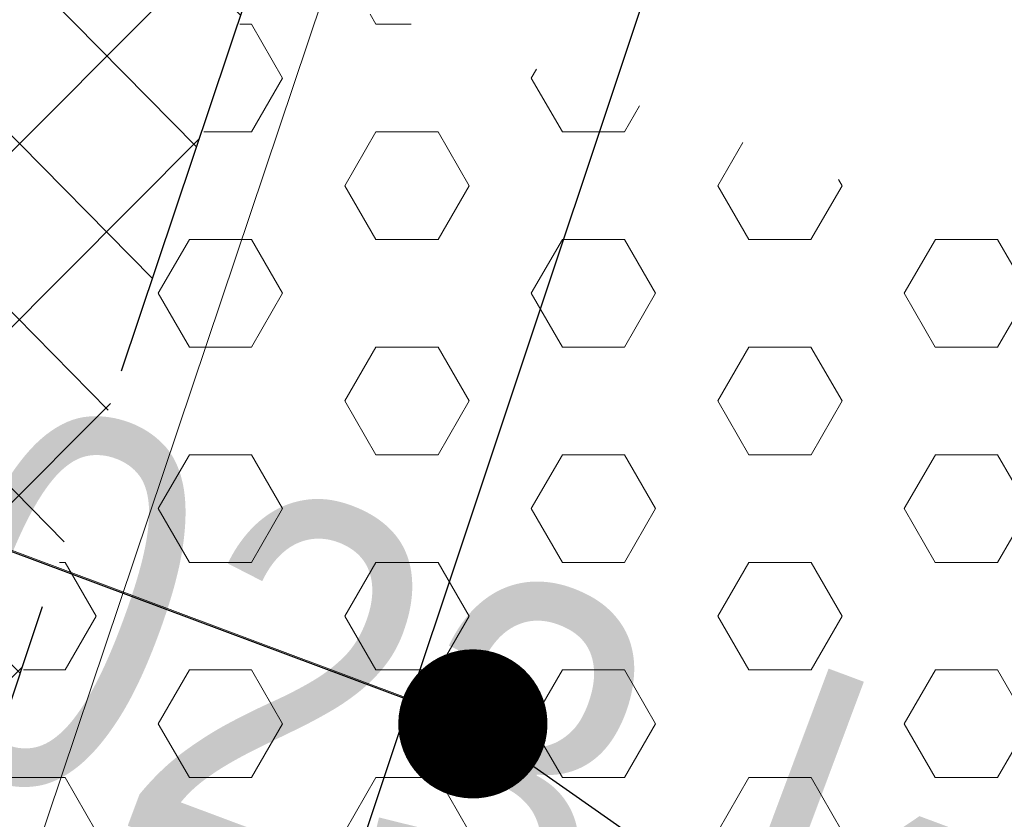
# Model space of a CAD drawing. Header units: metres. Extents: x 6599773 to 13199707, y 5688499 to 11377233.
# Tile 159 of 256: x 6599967.82 to 6599969.8, y 5688898.61 to 5688900.22. Entities that reach past the tile are written whole.
import ezdxf
from ezdxf import colors
from ezdxf.entities.mleader import LeaderData, LeaderLine
from ezdxf.enums import TextEntityAlignment as Align
from ezdxf.math import Vec2, Vec3

# ---------------------------------------------------------------- set-up
doc = ezdxf.new("R2010")
doc.units = ezdxf.units.M
doc.header["$MEASUREMENT"] = 0
for name, pattern in [('1', [0]), ('BUG', [1.5, 1, -0.5]), ('BUW', [1.5, 1, -0.5]), ('GUZ', [1, 0.5, -0.5])]:
    doc.linetypes.add(name, pattern=pattern)
doc.layers.get('0').update_dxf_attribs({"linetype": 'CONTINUOUS', "lineweight": 5})
for name, color, linetype, lineweight in [('_KDPRZYKANALIK', 14, 'BUW', 30), ('_kolor chodnik', 50, '1', 0), ('_kolor umocn', 7, '1', 5), ('_kolor zjazdy kostka', 7, '1', 0), ('_kolor ścieżka', 10, '1', 0), ('_krawedz jezdni i pobocza', 7, 'BUG', 30), ('_opiskd', 14, 'CONTINUOUS', 15), ('AS__Nowe_granice', 140, 'CONTINUOUS', 30), ('OTK_L_5', 7, 'CONTINUOUS', 5), ('P_SUKP_E_T_0', 7, 'CONTINUOUS', 5), ('P_SUKP_L_0', 7, 'CONTINUOUS', 5), ('Uzytki', 90, 'GUZ', 9)]:
    doc.layers.add(name, color=color, linetype=linetype, lineweight=lineweight)
doc.layers.add('_kolor jezdnia', color=7, linetype='1', lineweight=0, true_color=0x00dbdb)
doc.layers.add('_kolor pobocze', color=7, linetype='1', lineweight=0, true_color=0xff66ff)
doc.styles.add('opis', font='ARIALN.TTF', dxfattribs={"width": 0.7, "height": 1.1})
doc.styles.add('opis drzewa', font='ARIALN.TTF', dxfattribs={"width": 0.7, "height": 1.6})
doc.styles.add('STYL_ARIAL', font='ARIALN.TTF', dxfattribs={"width": 0.75, "oblique": 0.1})
pattern_1 = [(45, (0, 0), (-0.1767766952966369, 0.1767766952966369), []), (135, (0, 0), (-0.1767766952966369, -0.1767766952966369), [])]

# ---------------------------------------------------------------- blocks, each defined once
blk = doc.blocks.new('_Dot')
at = {"color": 0, "linetype": 'ByBlock', "lineweight": -2}
blk.add_line((-0.5, 0), (-1, 0), dxfattribs=at)
at = {"color": 0, "linetype": 'ByBlock', "const_width": 0.5}
blk.add_lwpolyline([(-0.25, 0, 1), (0.25, 0, 1)], format="xyb", close=True, dxfattribs=at)

msp = doc.modelspace()

# ---------------------------------------------------------------- hatches: boundary and pattern name
at = {"layer": '_kolor chodnik'}
h = msp.add_hatch(dxfattribs=at)
h.set_pattern_fill('ANSI37', color=256, scale=2)
h.set_pattern_definition(pattern_1)
h.paths.add_polyline_path([(6599849.938171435, 5688542.085872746), (6599852.232147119, 5688548.938742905), (6599853.573135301, 5688548.489851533), (6599853.827082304, 5688549.248475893), (6599851.793849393, 5688549.929093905), (6599849.895278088, 5688548.982823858), (6599847.823506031, 5688542.793750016)])
edge = h.paths.add_edge_path()
edge.add_line((6600018.106075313, 5689087.454911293), (6600022.42781917, 5689091.229234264))
edge.add_line((6600022.42781917, 5689091.229234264), (6600020.233254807, 5689093.742094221))
edge.add_line((6600020.233254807, 5689093.742094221), (6600017.159471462, 5689091.057656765))
edge.add_arc((6600023.275194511, 5689085.3851404), 8.341433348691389, 137.1531559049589, 148.8016577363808)
edge.add_line((6600016.140105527, 5689089.706021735), (6600018.106075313, 5689087.454911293))
h.paths.add_polyline_path([(6600038.501784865, 5689187.592294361), (6600037.906968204, 5689187.700586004), (6600037.63829624, 5689186.224843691), (6600038.240083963, 5689186.115282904)])
h.paths.add_polyline_path([(6600069.098302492, 5689360.276020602), (6600068.321239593, 5689360.413462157), (6600068.064048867, 5689358.936495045), (6600068.836639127, 5689358.799546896)])
h.paths.add_polyline_path([(6600082.393785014, 5689362.950258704), (6600082.941124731, 5689366.103121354), (6600081.481377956, 5689366.361351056), (6600080.923159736, 5689363.210828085)])
h.paths.add_polyline_path([(6600074.022236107, 5689388.065861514), (6600072.983907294, 5689388.249860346), (6600072.723374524, 5689386.77253894), (6600073.760538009, 5689386.588865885)])
h.paths.add_polyline_path([(6600105.613104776, 5689486.405659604), (6600106.749499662, 5689489.711933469), (6600105.298891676, 5689490.233346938), (6600104.143487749, 5689486.917306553)], flags=17)
h.paths.add_polyline_path([(6600132.519778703, 5689678.737346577), (6600131.761827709, 5689678.896110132), (6600131.444670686, 5689677.429261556), (6600132.212256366, 5689677.269208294)])
h.paths.add_polyline_path([(6600156.649397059, 5689798.7449027), (6600156.48800471, 5689797.958860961), (6600157.450195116, 5689797.757316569), (6600157.615023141, 5689798.542205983)])
h.paths.add_polyline_path([(6600189.055358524, 5689948.643107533), (6600187.902868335, 5689948.884512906), (6600187.600024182, 5689947.417400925), (6600188.748131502, 5689947.176379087)])
edge = h.paths.add_edge_path()
edge.add_line((6600204.459383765, 5690032.969035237), (6600204.153258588, 5690031.227801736))
edge.add_arc((6600202.328347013, 5690027.299936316), 4.331100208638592, 41.85300125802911, 65.08011549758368, ccw=False)
edge.add_arc((6600032.90393149, 5690051.979071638), 174.020003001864, 352.8070218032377, 353.495463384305)
edge.add_arc((6600202.372679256, 5690027.343587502), 5.999999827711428, 55.12102442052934, 69.64815978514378)
edge = h.paths.add_edge_path()
edge.add_line((6600205.046027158, 5690040.265402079), (6600204.972740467, 5690038.483452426))
edge.add_arc((6600203.986269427, 5690044.401803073), 5.999999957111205, 279.4630688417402, 294.9140560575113)
edge.add_line((6600206.513819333, 5690038.960158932), (6600206.607027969, 5690041.030672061))
edge.add_arc((6600203.986269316, 5690044.401803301), 4.270000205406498, 284.3702444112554, 307.86193139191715, ccw=False)
edge = h.paths.add_edge_path()
edge.add_arc((6600203.547470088, 5690044.558759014), 6.446878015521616, 324.4350091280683, 356.2013368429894, ccw=False)
edge.add_arc((6600203.986269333, 5690044.401803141), 6.00000007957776, 323.2169970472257, 357.4193489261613)
h.paths.add_polyline_path([(6600208.910055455, 5690121.713696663), (6600208.146285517, 5690121.748120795), (6600207.125602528, 5690121.794124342), (6600209.971605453, 5690121.665851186)])
edge = h.paths.add_edge_path()
edge.add_line((6600238.769818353, 5690481.648294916), (6600240.338176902, 5690490.873746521))
edge.add_line((6600240.338176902, 5690490.873746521), (6600241.251295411, 5690510.829461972))
edge.add_line((6600241.251295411, 5690510.829461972), (6600239.524022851, 5690510.928942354))
edge.add_line((6600239.524022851, 5690510.928942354), (6600238.633343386, 5690491.167757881))
edge.add_line((6600238.633343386, 5690491.167757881), (6600234.579716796, 5690467.661262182))
edge.add_line((6600234.579716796, 5690467.661262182), (6600234.449796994, 5690464.966873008))
edge.add_arc((6600242.443669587, 5690464.607462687), 8.00194818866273, 177.4256738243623, 268.2543056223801)
edge.add_line((6600242.199903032, 5690456.609228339), (6600242.216657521, 5690457.359274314))
edge.add_line((6600242.216657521, 5690457.359274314), (6600242.305257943, 5690458.836738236))
edge.add_arc((6600242.444504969, 5690464.607952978), 5.772894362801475, 177.0298084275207, 268.6178439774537, ccw=False)
edge.add_line((6600236.679365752, 5690464.907083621), (6600236.951876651, 5690470.95443634))
edge.add_line((6600236.951876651, 5690470.95443634), (6600238.150786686, 5690478.210832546))
edge.add_line((6600238.150786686, 5690478.210832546), (6600238.769818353, 5690481.648294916))
h.paths.add_polyline_path([(6600238.769818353, 5690481.648294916), (6600238.150786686, 5690478.210832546), (6600239.670056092, 5690477.930590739), (6600240.266710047, 5690481.376366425)], flags=17)
edge = h.paths.add_edge_path()
edge.add_line((6600223.366500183, 5690460.339976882), (6600223.276803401, 5690457.948865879))
edge.add_arc((6600221.105749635, 5690465.64864014), 7.999999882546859, 285.7465040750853, 299.8464885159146)
edge.add_line((6600225.08717264, 5690458.709744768), (6600225.240084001, 5690461.623695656))
edge.add_arc((6600221.105749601, 5690465.648640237), 5.769999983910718, 293.06724420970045, 315.7681070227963, ccw=False)
edge = h.paths.add_edge_path()
edge.add_arc((6600220.025145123, 5690444.676291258), 5.77000016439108, 37.996647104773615, 59.94382588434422, ccw=False)
edge.add_line((6600224.572175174, 5690448.22839199), (6600224.817793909, 5690451.081798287))
edge.add_arc((6600220.025145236, 5690444.676291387), 7.999999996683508, 53.19588653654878, 68.15166733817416)
edge.add_line((6600223.00235276, 5690452.101669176), (6600222.91504296, 5690449.670427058))
edge = h.paths.add_edge_path()
edge.add_arc((6600221.105749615, 5690465.648640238), 7.999999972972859, 328.0222308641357, 357.0132597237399)
edge.add_line((6600229.094882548, 5690465.23180147), (6600229.218816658, 5690467.593604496))
edge.add_line((6600229.218816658, 5690467.593604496), (6600228.218919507, 5690467.645774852))
edge.add_line((6600228.218919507, 5690467.645774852), (6600227.891778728, 5690461.411918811))
h.paths.add_polyline_path([(6600200.980142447, 5690012.236744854), (6600202.31727834, 5690011.956662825), (6600202.522293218, 5690012.935421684), (6600201.182321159, 5690013.216097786)])
h.paths.add_polyline_path([(6600196.457878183, 5689983.98337835), (6600195.202332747, 5689984.246370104), (6600194.899091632, 5689982.777335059), (6600196.150355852, 5689982.515240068)])
edge = h.paths.add_edge_path()
edge.add_line((6600112.305909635, 5689517.99101877), (6600112.691041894, 5689519.807934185))
edge.add_line((6600112.691041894, 5689519.807934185), (6600113.245521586, 5689522.423769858))
edge.add_line((6600113.245521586, 5689522.423769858), (6600111.553124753, 5689522.782507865))
edge.add_line((6600111.553124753, 5689522.782507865), (6600107.405864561, 5689503.217226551))
edge.add_line((6600107.405864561, 5689503.217226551), (6600099.494506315, 5689480.361667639))
edge.add_line((6600099.494506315, 5689480.361667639), (6600099.182814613, 5689478.891218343))
edge.add_arc((6600107.008997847, 5689477.232359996), 8.000059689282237, 168.0325629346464, 257.7529108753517)
edge.add_line((6600105.311960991, 5689469.414366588), (6600105.784990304, 5689471.593619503))
edge.add_arc((6600107.008927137, 5689477.232314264), 5.769999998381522, 168.0321375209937, 257.7533362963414, ccw=False)
edge.add_line((6600101.364343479, 5689478.42879883), (6600101.647245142, 5689479.76342708))
edge.add_line((6600101.647245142, 5689479.76342708), (6600104.143487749, 5689486.917306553))
edge.add_line((6600104.143487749, 5689486.917306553), (6600105.298891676, 5689490.233346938))
edge.add_line((6600105.298891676, 5689490.233346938), (6600108.240043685, 5689498.809726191))
edge.add_line((6600108.240043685, 5689498.809726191), (6600112.305909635, 5689517.99101877))
h.paths.add_polyline_path([(6600136.009573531, 5689645.499114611), (6600138.333647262, 5689645.012304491), (6600138.661671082, 5689646.578318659), (6600134.869459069, 5689647.372651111)])
at = {"layer": '_kolor jezdnia'}
h = msp.add_hatch(dxfattribs=at)
h.set_pattern_fill('ANSI37', color=256, scale=2.2)
h.set_pattern_definition([(311.9999999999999, (0, 0), (0.2043648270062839, 0.1840109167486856), []), (41.99999999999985, (0, 0), (-0.1840109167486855, 0.2043648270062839), [])])
edge = h.paths.add_edge_path()
edge.add_line((6599833.066047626, 5688539.933393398), (6599850.649511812, 5688527.983462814))
edge.add_arc((6599857.337592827, 5688536.653968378), 10.95025544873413, 169.5012687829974, 232.3548431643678, ccw=False)
edge.add_arc((6599858.085851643, 5688536.618142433), 11.69295282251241, 162.2507788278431, 169.9967502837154, ccw=False)
edge.add_line((6599846.949484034, 5688540.182754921), (6599847.823506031, 5688542.793750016))
edge.add_line((6599847.823506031, 5688542.793750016), (6599849.895278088, 5688548.982823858))
edge.add_line((6599849.895278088, 5688548.982823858), (6599852.434748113, 5688556.56906746))
edge.add_line((6599852.434748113, 5688556.56906746), (6599928.48625871, 5688783.760284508))
edge.add_line((6599928.48625871, 5688783.760284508), (6599931.025728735, 5688791.34652811))
edge.add_line((6599931.025728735, 5688791.34652811), (6599996.657773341, 5688987.411326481))
edge.add_line((6599996.657773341, 5688987.411326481), (6599999.197243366, 5688994.997570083))
edge.add_line((6599999.197243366, 5688994.997570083), (6600021.930100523, 5689062.908193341))
edge.add_line((6600021.930100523, 5689062.908193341), (6600017.620224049, 5689067.371531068))
edge.add_line((6600017.620224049, 5689067.371531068), (6600016.714558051, 5689064.654078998))
edge.add_line((6600016.714558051, 5689064.654078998), (6600012.423620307, 5689051.835617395))
edge.add_line((6600012.423620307, 5689051.835617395), (6600009.884150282, 5689044.249373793))
edge.add_line((6600009.884150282, 5689044.249373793), (6599977.53516164, 5688947.612159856))
edge.add_line((6599977.53516164, 5688947.612159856), (6599974.995691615, 5688940.025916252))
edge.add_line((6599974.995691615, 5688940.025916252), (6599942.096912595, 5688841.746295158))
edge.add_line((6599942.096912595, 5688841.746295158), (6599939.557442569, 5688834.160051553))
edge.add_line((6599939.557442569, 5688834.160051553), (6599882.679288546, 5688664.246042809))
edge.add_line((6599882.679288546, 5688664.246042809), (6599880.139818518, 5688656.659799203))
edge.add_line((6599880.139818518, 5688656.659799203), (6599852.464543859, 5688573.984527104))
edge.add_line((6599852.464543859, 5688573.984527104), (6599842.470137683, 5688544.127903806))
edge.add_arc((6599835.706422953, 5688546.652910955), 7.219660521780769, 248.54809133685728, 339.52856074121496, ccw=False)
h.paths.add_polyline_path([(6600044.653202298, 5689172.271628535), (6600046.276244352, 5689181.431901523), (6600047.759199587, 5689189.801539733), (6600051.0603021, 5689208.432603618), (6600052.368792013, 5689215.817578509), (6600054.808584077, 5689229.587499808), (6600056.11707399, 5689236.972474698), (6600057.346666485, 5689243.912161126), (6600058.655146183, 5689251.297078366), (6600058.831439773, 5689252.292060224), (6600060.098987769, 5689259.445963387), (6600060.139929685, 5689259.677035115), (6600061.407468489, 5689266.830886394), (6600072.329030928, 5689328.470998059), (6600073.637511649, 5689335.855921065), (6600077.337304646, 5689356.73715072), (6600078.820259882, 5689365.106788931), (6600081.142794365, 5689378.214921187), (6600082.53851694, 5689386.092227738), (6600095.187867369, 5689457.483787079), (6600091.082877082, 5689465.8405575), (6600089.043088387, 5689454.328211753), (6600087.870641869, 5689447.711051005), (6600087.560133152, 5689445.958573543), (6600086.562151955, 5689440.326076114), (6600082.433200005, 5689417.022719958), (6600080.95024477, 5689408.65308175), (6600077.202698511, 5689387.502337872), (6600075.719743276, 5689379.132699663), (6600073.469199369, 5689366.430874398), (6600071.986244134, 5689358.061236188), (6600069.986864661, 5689346.776955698), (6600068.591142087, 5689338.899649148), (6600065.559290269, 5689321.78820693), (6600064.163567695, 5689313.91090038), (6600059.719426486, 5689288.828650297), (6600058.323703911, 5689280.951343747), (6600057.563846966, 5689276.662793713), (6600056.168124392, 5689268.785487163), (6600054.804920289, 5689261.091711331), (6600053.409197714, 5689253.214404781), (6600053.264817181, 5689252.399536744), (6600051.869094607, 5689244.522230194), (6600051.183555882, 5689240.653124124), (6600049.787833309, 5689232.775817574), (6600046.593849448, 5689214.749319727), (6600045.198126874, 5689206.872013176), (6600044.41754409, 5689202.466488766), (6600042.934588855, 5689194.096850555), (6600036.429952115, 5689157.38538759), (6600034.94699688, 5689149.01574938), (6600030.579776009, 5689124.367629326), (6600027.529365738, 5689107.151445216), (6600024.895072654, 5689094.014582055), (6600030.583685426, 5689094.264316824), (6600032.945013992, 5689106.191885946), (6600043.170247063, 5689163.901990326)])
edge = h.paths.add_edge_path()
edge.add_line((6600111.106812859, 5689535.144351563), (6600111.256844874, 5689535.85214863))
edge.add_line((6600111.256844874, 5689535.85214863), (6600112.915748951, 5689543.678261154))
edge.add_line((6600112.915748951, 5689543.678261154), (6600117.304772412, 5689564.384094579))
edge.add_line((6600117.304772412, 5689564.384094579), (6600119.067357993, 5689572.699339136))
edge.add_line((6600119.067357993, 5689572.699339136), (6600120.087667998, 5689577.512794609))
edge.add_line((6600120.087667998, 5689577.512794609), (6600121.64289057, 5689584.849775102))
edge.add_line((6600121.64289057, 5689584.849775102), (6600128.436769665, 5689616.900852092))
edge.add_line((6600128.436769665, 5689616.900852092), (6600129.991992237, 5689624.237832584))
edge.add_line((6600129.991992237, 5689624.237832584), (6600132.660554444, 5689636.827148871))
edge.add_line((6600132.660554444, 5689636.827148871), (6600133.208838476, 5689639.444704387))
edge.add_line((6600133.208838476, 5689639.444704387), (6600134.848957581, 5689647.274775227))
edge.add_line((6600134.848957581, 5689647.274775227), (6600138.97649476, 5689666.979995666))
edge.add_line((6600138.97649476, 5689666.979995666), (6600140.51410642, 5689674.320687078))
edge.add_line((6600140.51410642, 5689674.320687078), (6600145.209128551, 5689696.735129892))
edge.add_line((6600145.209128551, 5689696.735129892), (6600146.746740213, 5689704.075821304))
edge.add_line((6600146.746740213, 5689704.075821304), (6600151.462308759, 5689726.588354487))
edge.add_line((6600151.462308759, 5689726.588354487), (6600152.999920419, 5689733.929045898))
edge.add_line((6600152.999920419, 5689733.929045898), (6600155.244070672, 5689744.642813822))
edge.add_line((6600155.244070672, 5689744.642813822), (6600156.781682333, 5689751.983505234))
edge.add_line((6600156.781682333, 5689751.983505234), (6600161.635515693, 5689775.156126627))
edge.add_line((6600161.635515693, 5689775.156126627), (6600163.378142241, 5689783.475576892))
edge.add_line((6600163.378142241, 5689783.475576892), (6600163.850769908, 5689785.731942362))
edge.add_line((6600163.850769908, 5689785.731942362), (6600167.028500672, 5689800.90270461))
edge.add_line((6600167.028500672, 5689800.90270461), (6600179.490888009, 5689860.399222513))
edge.add_line((6600179.490888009, 5689860.399222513), (6600181.233514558, 5689868.718672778))
edge.add_line((6600181.233514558, 5689868.718672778), (6600181.84713393, 5689871.648144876))
edge.add_line((6600181.84713393, 5689871.648144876), (6600183.38474559, 5689878.988836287))
edge.add_line((6600183.38474559, 5689878.988836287), (6600184.935818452, 5689886.393792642))
edge.add_line((6600184.935818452, 5689886.393792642), (6600186.575937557, 5689894.223863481))
edge.add_line((6600186.575937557, 5689894.223863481), (6600194.051338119, 5689929.912074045))
edge.add_line((6600194.051338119, 5689929.912074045), (6600195.691457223, 5689937.742144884))
edge.add_line((6600195.691457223, 5689937.742144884), (6600202.915799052, 5689972.231779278))
edge.add_line((6600202.915799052, 5689972.231779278), (6600204.555918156, 5689980.061850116))
edge.add_line((6600204.555918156, 5689980.061850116), (6600206.062781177, 5689987.255744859))
edge.add_line((6600206.062781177, 5689987.255744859), (6600207.702900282, 5689995.085815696))
edge.add_line((6600207.702900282, 5689995.085815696), (6600210.232559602, 5690007.162628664))
edge.add_line((6600210.232559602, 5690007.162628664), (6600211.694938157, 5690014.144150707))
edge.add_arc((6600028.177652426, 5690052.584442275), 187.5000004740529, 348.1696294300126, 357.4195276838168)
edge.add_line((6600215.487522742, 5690044.142720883), (6600208.310270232, 5690026.480446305))
edge.add_arc((6600032.903933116, 5690051.97907145), 177.2500013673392, 348.1696294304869, 351.7289130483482, ccw=False)
edge.add_line((6600206.38894146, 5690015.640182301), (6600205.966941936, 5690013.625519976))
edge.add_line((6600205.966941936, 5690013.625519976), (6600204.326822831, 5690005.795449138))
edge.add_line((6600204.326822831, 5690005.795449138), (6600197.076961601, 5689971.183982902))
edge.add_line((6600197.076961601, 5689971.183982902), (6600195.334335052, 5689962.864532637))
edge.add_line((6600195.334335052, 5689962.864532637), (6600193.44722506, 5689953.855305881))
edge.add_line((6600193.44722506, 5689953.855305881), (6600191.909227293, 5689946.512771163))
edge.add_line((6600191.909227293, 5689946.512771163), (6600185.49684423, 5689915.899498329))
edge.add_line((6600185.49684423, 5689915.899498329), (6600183.856521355, 5689908.068454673))
edge.add_line((6600183.856521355, 5689908.068454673), (6600182.066605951, 5689899.523243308))
edge.add_line((6600182.066605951, 5689899.523243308), (6600180.32407057, 5689891.204228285))
edge.add_line((6600180.32407057, 5689891.204228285), (6600174.320344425, 5689862.541919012))
edge.add_line((6600174.320344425, 5689862.541919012), (6600172.577809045, 5689854.222903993))
edge.add_line((6600172.577809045, 5689854.222903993), (6600163.663810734, 5689811.666703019))
edge.add_line((6600163.663810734, 5689811.666703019), (6600162.023782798, 5689803.837067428))
edge.add_line((6600162.023782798, 5689803.837067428), (6600160.924220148, 5689798.587659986))
edge.add_line((6600160.924220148, 5689798.587659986), (6600159.279208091, 5689790.734229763))
edge.add_line((6600159.279208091, 5689790.734229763), (6600157.107250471, 5689780.365115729))
edge.add_line((6600157.107250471, 5689780.365115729), (6600155.462238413, 5689772.511685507))
edge.add_line((6600155.462238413, 5689772.511685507), (6600153.380318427, 5689762.572418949))
edge.add_line((6600153.380318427, 5689762.572418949), (6600151.735124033, 5689754.718118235))
edge.add_line((6600151.735124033, 5689754.718118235), (6600148.586504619, 5689739.686336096))
edge.add_line((6600148.586504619, 5689739.686336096), (6600146.885007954, 5689731.563243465))
edge.add_line((6600146.885007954, 5689731.563243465), (6600141.75088822, 5689707.052510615))
edge.add_line((6600141.75088822, 5689707.052510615), (6600140.110896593, 5689699.223048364))
edge.add_line((6600140.110896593, 5689699.223048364), (6600133.483561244, 5689667.583574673))
edge.add_line((6600133.483561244, 5689667.583574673), (6600131.860394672, 5689659.834436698))
edge.add_line((6600131.860394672, 5689659.834436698), (6600131.740984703, 5689659.26436315))
edge.add_line((6600131.740984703, 5689659.26436315), (6600130.117814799, 5689651.515209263))
edge.add_line((6600130.117814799, 5689651.515209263), (6600127.278733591, 5689637.961189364))
edge.add_line((6600127.278733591, 5689637.961189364), (6600126.924568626, 5689636.290366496))
edge.add_line((6600126.924568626, 5689636.290366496), (6600125.166244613, 5689627.995226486))
edge.add_line((6600125.166244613, 5689627.995226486), (6600118.009503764, 5689594.232298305))
edge.add_line((6600118.009503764, 5689594.232298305), (6600116.251179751, 5689585.937158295))
edge.add_line((6600116.251179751, 5689585.937158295), (6600113.665314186, 5689573.737975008))
edge.add_line((6600113.665314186, 5689573.737975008), (6600111.898534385, 5689565.402943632))
edge.add_line((6600111.898534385, 5689565.402943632), (6600104.889982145, 5689532.33911599))
edge.add_line((6600104.889982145, 5689532.33911599), (6600103.226635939, 5689524.492047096))
edge.add_line((6600103.226635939, 5689524.492047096), (6600096.623876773, 5689493.342605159))
edge.add_line((6600096.623876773, 5689493.342605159), (6600094.968986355, 5689485.53542763))
edge.add_line((6600094.968986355, 5689485.53542763), (6600094.300101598, 5689482.379870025))
edge.add_line((6600094.300101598, 5689482.379870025), (6600099.182814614, 5689478.891218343))
edge.add_line((6600099.182814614, 5689478.891218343), (6600099.494506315, 5689480.361667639))
edge.add_line((6600099.494506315, 5689480.361667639), (6600111.106812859, 5689535.144351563))
edge = h.paths.add_edge_path()
edge.add_arc((6600239.213891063, 5690851.4003676), 10.0000000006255, -2.8342403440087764, 76.13703556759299, ccw=False)
edge.add_line((6600249.201658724, 5690850.905901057), (6600249.082723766, 5690848.503524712))
edge.add_line((6600249.082723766, 5690848.503524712), (6600247.016487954, 5690806.767468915))
edge.add_line((6600247.016487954, 5690806.767468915), (6600246.092398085, 5690789.152178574))
edge.add_line((6600246.092398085, 5690789.152178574), (6600233.768116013, 5690572.015170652))
edge.add_line((6600233.768116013, 5690572.015170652), (6600228.959056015, 5690465.29620206))
edge.add_line((6600228.959056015, 5690465.29620206), (6600234.588724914, 5690465.017134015))
edge.add_line((6600234.588724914, 5690465.017134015), (6600239.26254019, 5690571.767576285))
edge.add_line((6600239.26254019, 5690571.767576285), (6600252.505038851, 5690806.400146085))
edge.add_line((6600252.505038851, 5690806.400146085), (6600254.569211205, 5690848.094521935))
edge.add_arc((6600262.559425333, 5690847.6989487), 7.999999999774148, 76.13703557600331, 177.1657596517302, ccw=False)
edge.add_line((6600264.476229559, 5690855.465921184), (6600241.609896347, 5690861.109083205))
edge = h.paths.add_edge_path()
edge.add_line((6600250.031475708, 5690451.625307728), (6600250.231741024, 5690455.772579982))
edge.add_line((6600250.231741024, 5690455.772579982), (6600246.257763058, 5690456.417303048))
edge.add_line((6600246.257763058, 5690456.417303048), (6600242.171761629, 5690456.61060902))
edge.add_arc((6600242.563100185, 5690464.586983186), 7.985968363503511, 176.9123644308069, 267.1911945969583, ccw=False)
edge.add_line((6600234.588724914, 5690465.017134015), (6600228.959056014, 5690465.29620206))
edge.add_arc((6600220.965133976, 5690465.657286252), 8.002072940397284, 267.8289300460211, 357.413716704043, ccw=False)
edge.add_line((6600220.661989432, 5690457.660957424), (6600212.406915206, 5690458.119572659))
edge.add_line((6600212.406915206, 5690458.119572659), (6600208.431872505, 5690457.817501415))
edge.add_line((6600208.431872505, 5690457.817501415), (6600208.233912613, 5690454.548331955))
edge.add_line((6600208.233912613, 5690454.548331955), (6600212.129565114, 5690453.127270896))
edge.add_line((6600212.129565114, 5690453.127270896), (6600218.640548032, 5690452.76554962))
edge.add_line((6600218.640548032, 5690452.76554962), (6600216.486747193, 5690452.885205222))
edge.add_line((6600216.486747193, 5690452.885205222), (6600220.46890539, 5690452.663974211))
edge.add_arc((6600220.025145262, 5690444.676291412), 7.999999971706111, -0.3386579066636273, 86.8201700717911, ccw=False)
edge.add_line((6600228.025005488, 5690444.629006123), (6600227.803602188, 5690439.649256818))
edge.add_line((6600227.803602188, 5690439.649256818), (6600226.885525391, 5690435.936828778))
edge.add_line((6600226.885525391, 5690435.936828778), (6600225.534849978, 5690405.967249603))
edge.add_line((6600225.534849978, 5690405.967249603), (6600226.115199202, 5690402.187514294))
edge.add_line((6600226.115199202, 5690402.187514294), (6600213.445139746, 5690121.008786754))
edge.add_line((6600213.445139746, 5690121.008786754), (6600213.352800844, 5690118.960058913))
edge.add_line((6600213.352800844, 5690118.960058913), (6600209.980184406, 5690044.131649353))
edge.add_arc((6600203.986269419, 5690044.401803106), 5.999999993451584, 257.4162346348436, 357.41934921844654, ccw=False)
edge.add_line((6600202.679069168, 5690038.545931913), (6600201.589735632, 5690033.666039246))
edge.add_line((6600201.589735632, 5690033.666039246), (6600203.67987942, 5690033.199458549))
edge.add_arc((6600202.372679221, 5690027.343587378), 5.999999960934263, -8.27108729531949, 77.41623506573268, ccw=False)
edge.add_line((6600208.310270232, 5690026.480446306), (6600215.487522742, 5690044.142720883))
edge.add_line((6600215.487522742, 5690044.142720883), (6600216.199687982, 5690059.944661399))
edge.add_line((6600216.199687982, 5690059.944661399), (6600216.537356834, 5690067.437056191))
edge.add_line((6600216.537356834, 5690067.437056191), (6600223.893528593, 5690230.66011469))
edge.add_line((6600223.893528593, 5690230.66011469), (6600224.231197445, 5690238.152509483))
edge.add_line((6600224.231197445, 5690238.152509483), (6600233.507835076, 5690443.987992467))
edge.add_arc((6600241.499722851, 5690443.627812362), 7.999999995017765, 87.29208981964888, 177.4195277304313, ccw=False)
edge.add_line((6600241.877677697, 5690451.618879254), (6600246.021541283, 5690451.422886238))
edge.add_line((6600246.021541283, 5690451.422886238), (6600246.427694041, 5690451.443388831))
edge.add_line((6600246.427694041, 5690451.443388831), (6600246.793970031, 5690451.461878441))
edge.add_line((6600246.793970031, 5690451.461878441), (6600250.031475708, 5690451.625307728))
edge = h.paths.add_edge_path()
edge.add_line((6600007.33756506, 5689086.20374581), (6600006.980466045, 5689080.740822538))
edge.add_line((6600006.980466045, 5689080.740822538), (6600007.229745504, 5689080.720859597))
edge.add_line((6600007.229745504, 5689080.720859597), (6600008.093335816, 5689080.601653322))
edge.add_line((6600008.093335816, 5689080.601653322), (6600008.702681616, 5689080.53831051))
edge.add_arc((6600008.140193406, 5689070.554142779), 9.999999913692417, -18.557800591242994, 86.77547804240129, ccw=False)
edge.add_line((6600017.620224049, 5689067.371531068), (6600021.930100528, 5689062.908193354))
edge.add_arc((6599734.83819726, 5689159.011261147), 302.7499967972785, 341.4922000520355, 343.8640860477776)
edge.add_arc((6600034.895369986, 5689072.315877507), 9.581213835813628, 98.63328270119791, 164.5273290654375, ccw=False)
edge.add_line((6600033.457137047, 5689081.788529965), (6600033.832640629, 5689081.798737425))
edge.add_line((6600033.832640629, 5689081.798737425), (6600034.422462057, 5689082.05700874))
edge.add_line((6600034.422462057, 5689082.05700874), (6600036.833623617, 5689082.139040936))
edge.add_line((6600036.833623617, 5689082.139040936), (6600036.730225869, 5689087.148851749))
edge.add_line((6600036.730225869, 5689087.148851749), (6600036.579860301, 5689087.134303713))
edge.add_arc((6600036.479565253, 5689093.136286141), 6.002820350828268, 169.1687651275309, 270.9573417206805, ccw=False)
edge.add_line((6600030.583685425, 5689094.264316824), (6600024.895072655, 5689094.014582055))
edge.add_arc((6600015.200558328, 5689096.162123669), 9.929528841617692, 271.0943432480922, 347.5094668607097, ccw=False)
edge.add_arc((6600014.909438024, 5689089.646776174), 3.446070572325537, 264.4236009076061, 278.0194998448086, ccw=False)
edge.add_line((6600014.574573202, 5689086.217014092), (6600014.299554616, 5689086.232508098))
edge.add_line((6600014.299554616, 5689086.232508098), (6600010.474232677, 5689086.448019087))
edge.add_line((6600010.474232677, 5689086.448019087), (6600007.33756506, 5689086.20374581))
edge = h.paths.add_edge_path()
edge.add_line((6600105.490725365, 5689463.953528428), (6600106.927559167, 5689464.047234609))
edge.add_line((6600106.927559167, 5689464.047234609), (6600107.835, 5689468.66))
edge.add_line((6600107.835, 5689468.66), (6600105.311960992, 5689469.414366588))
edge.add_arc((6600107.008997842, 5689477.232359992), 8.000059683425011, 168.0325628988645, 257.7529109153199, ccw=False)
edge.add_line((6600099.182814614, 5689478.891218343), (6600094.300101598, 5689482.379870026))
edge.add_arc((6600586.245114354, 5689378.10423892), 502.8750369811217, 168.032376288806, 169.9522165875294)
edge.add_line((6600091.082877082, 5689465.8405575), (6600095.187867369, 5689457.483787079))
edge.add_arc((6600103.06517392, 5689456.088064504), 8.000000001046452, 77.7533362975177, 169.9524553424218, ccw=False)
edge.add_line((6600104.762140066, 5689463.906012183), (6600105.490725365, 5689463.953528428))
at = {"layer": '_kolor pobocze'}
h = msp.add_hatch(dxfattribs=at)
h.set_pattern_fill('ANSI37', color=256, scale=2)
h.set_pattern_definition(pattern_1)
edge = h.paths.add_edge_path()
edge.add_line((6600035.926965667, 5689101.56944285), (6600036.046865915, 5689102.311543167))
edge.add_arc((6600058.171848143, 5689233.778275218), 133.3154772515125, 259.4578941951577, 260.4470163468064, ccw=False)
edge.add_line((6600033.780707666, 5689102.713067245), (6600032.142559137, 5689101.847662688))
edge.add_arc((6599734.838175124, 5689159.011266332), 302.7500195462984, 347.6801154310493, 349.11639019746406, ccw=False)
edge.add_arc((6600036.478170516, 5689093.133441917), 6.000000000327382, 167.68011541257, 271.5571101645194)
edge.add_line((6600036.64121064, 5689087.1356575), (6600036.730491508, 5689087.137804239))
edge.add_line((6600036.730491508, 5689087.137804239), (6600036.71246321, 5689087.887583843))
edge.add_line((6600036.71246321, 5689087.887583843), (6600036.559840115, 5689087.884077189))
edge.add_arc((6600036.482532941, 5689093.14290691), 5.259397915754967, 170.6455005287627, 270.84221319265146, ccw=False)
edge.add_arc((6600545.796425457, 5688991.216220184), 524.6691769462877, 167.9170060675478, 168.7028219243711, ccw=False)
edge.add_line((6600032.751078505, 5689101.044345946), (6600034.011432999, 5689101.917298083))
edge.add_line((6600034.011432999, 5689101.917298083), (6600035.926965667, 5689101.56944285))
edge = h.paths.add_edge_path()
edge.add_line((6600002.828843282, 5688994.032881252), (6600003.066918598, 5688994.744091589))
edge.add_line((6600003.066918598, 5688994.744091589), (6600001.227880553, 5688995.359703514))
edge.add_line((6600001.227880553, 5688995.359703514), (6600000.55876659, 5688996.702196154))
edge.add_line((6600000.55876659, 5688996.702196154), (6600022.641310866, 5689062.67011804))
edge.add_arc((6599734.83819395, 5689159.011262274), 303.5000002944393, 341.4922000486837, 343.8640860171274)
edge.add_arc((6600035.267451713, 5689072.092773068), 9.250000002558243, 91.55711016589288, 163.8640860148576, ccw=False)
edge.add_line((6600035.016098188, 5689081.339357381), (6600036.868703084, 5689081.389717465))
edge.add_line((6600036.868703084, 5689081.389717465), (6600036.850674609, 5689082.139504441))
edge.add_line((6600036.850674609, 5689082.139504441), (6600034.995718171, 5689082.089080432))
edge.add_arc((6600035.267451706, 5689072.092773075), 9.999999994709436, 91.55711014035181, 163.8640860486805)
edge.add_arc((6599734.838192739, 5689159.011262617), 302.7500015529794, 341.4922000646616, 343.8640860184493, ccw=False)
edge.add_line((6600021.930100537, 5689062.908193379), (6599999.748942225, 5688996.6456785))
edge.add_line((6599999.748942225, 5688996.6456785), (6600000.695212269, 5688994.747107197))
edge.add_line((6600000.695212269, 5688994.747107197), (6600002.828843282, 5688994.032881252))
h.paths.add_polyline_path([(6599971.7492186, 5688907.297112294), (6599971.084233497, 5688908.631320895), (6599997.822068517, 5688988.526766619), (6599999.164561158, 5688989.195880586), (6600001.003599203, 5688988.580268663), (6600001.241674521, 5688989.291479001), (6599999.108043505, 5688990.005704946), (6599997.2094722, 5688989.059434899), (6599970.270280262, 5688908.583087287), (6599971.216550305, 5688906.684515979), (6599973.350181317, 5688905.970290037), (6599973.588256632, 5688906.681500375)])
h.paths.add_polyline_path([(6599932.504667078, 5688790.060553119), (6599931.835553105, 5688791.403045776), (6599968.343406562, 5688900.4641754), (6599969.685899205, 5688901.133289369), (6599971.524937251, 5688900.517677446), (6599971.763012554, 5688901.228887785), (6599969.629381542, 5688901.94311373), (6599967.730810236, 5688900.996843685), (6599931.025728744, 5688791.34652811), (6599931.971998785, 5688789.447956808), (6599933.988392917, 5688788.772975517), (6599934.226774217, 5688789.484136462)])
at = {"layer": '_kolor umocn', "ltscale": 0.5}
h = msp.add_hatch(dxfattribs=at)
h.set_pattern_fill('HEX', color=256)
h.set_pattern_definition([(0, (-266.9621360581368, -1807.707181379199), (0, 0.2165063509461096), [0.125, -0.25]), (120, (-266.9621360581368, -1807.707181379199), (-0.1875, -0.1082531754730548), [0.1249999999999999, -0.2499999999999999]), (59.99999999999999, (-266.8371360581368, -1807.707181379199), (-0.1875, 0.1082531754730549), [0.125, -0.25])])
h.paths.add_polyline_path([(6599970.563753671, 5688899.517858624), (6599968.301675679, 5688900.320910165), (6599967.479525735, 5688897.864874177), (6599969.746333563, 5688897.075952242)])
at = {"layer": '_kolor zjazdy kostka'}
h = msp.add_hatch(dxfattribs=at)
h.set_pattern_fill('ANSI37', color=256, scale=2)
h.set_pattern_definition(pattern_1)
h.paths.add_polyline_path([(6600244.137440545, 5690813.934732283), (6600242.369522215, 5690814.022127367), (6600242.097568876, 5690808.528921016), (6600243.865482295, 5690808.44142671)])
h.paths.add_polyline_path([(6600247.012128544, 5690806.679412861), (6600247.44273645, 5690815.377295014), (6600247.393289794, 5690814.378518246), (6600247.113277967, 5690808.722537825)])
h.paths.add_polyline_path([(6600242.297085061, 5690788.088808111), (6600240.958726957, 5690788.155683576), (6600240.648818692, 5690782.664569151), (6600241.987258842, 5690782.599147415)])
h.paths.add_polyline_path([(6600245.558275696, 5690780.919298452), (6600246.037231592, 5690789.405686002), (6600244.985820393, 5690788.453468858), (6600244.612601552, 5690781.981345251)])
h.paths.add_polyline_path([(6600241.348405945, 5690723.711515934), (6600242.272017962, 5690722.691689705), (6600242.749709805, 5690731.155680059), (6600241.698138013, 5690730.203317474), (6600241.472690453, 5690726.27550499)])
h.paths.add_polyline_path([(6600225.772794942, 5690394.589141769), (6600224.731429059, 5690393.637598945), (6600224.461246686, 5690387.644646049), (6600225.412923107, 5690386.603142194)])
h.paths.add_polyline_path([(6600223.012390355, 5690333.280720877), (6600223.372595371, 5690341.272607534), (6600222.32835346, 5690340.318436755), (6600222.058239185, 5690334.324941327)])
h.paths.add_polyline_path([(6600215.496388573, 5690166.390602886), (6600215.856593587, 5690174.382489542), (6600214.812834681, 5690173.428760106), (6600214.542018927, 5690167.435062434)])
h.paths.add_polyline_path([(6600212.446537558, 5690121.053392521), (6600213.399499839, 5690120.010473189), (6600213.788744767, 5690128.503024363), (6600212.745135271, 5690127.54943145)])
h.paths.add_polyline_path([(6600209.977420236, 5690121.665589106), (6600210.225142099, 5690127.162117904), (6600207.346107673, 5690127.291879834), (6600207.119593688, 5690121.794395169)])
h.paths.add_polyline_path([(6600207.950178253, 5690070.725854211), (6600204.880846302, 5690070.828947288), (6600204.643784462, 5690065.333808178), (6600207.702521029, 5690065.204598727)])
h.paths.add_polyline_path([(6600200.981479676, 5690012.236464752), (6600199.969248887, 5690007.339980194), (6600201.282587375, 5690007.064882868), (6600202.31726072, 5690011.956666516)])
h.paths.add_polyline_path([(6600193.613960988, 5689970.406358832), (6600192.398010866, 5689970.660657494), (6600191.286205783, 5689965.274578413), (6600192.486379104, 5689965.023185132)])
h.paths.add_polyline_path([(6600189.061271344, 5689948.671423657), (6600189.984133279, 5689953.050774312), (6600188.818902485, 5689953.32186217), (6600187.908781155, 5689948.91282903)])
h.paths.add_polyline_path([(6600180.976201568, 5689915.317449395), (6600179.952861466, 5689910.421322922), (6600181.008474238, 5689910.200199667), (6600182.033843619, 5689915.09540201)])
h.paths.add_polyline_path([(6600176.508279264, 5689893.538690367), (6600177.476023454, 5689893.335973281), (6600178.603605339, 5689898.719146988), (6600177.636002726, 5689898.922290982)])
h.paths.add_polyline_path([(6600179.28182965, 5689859.401159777), (6600180.522246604, 5689860.211927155), (6600181.057490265, 5689860.561775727), (6600183.598022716, 5689860.029600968), (6600184.726606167, 5689865.412570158), (6600182.186324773, 5689865.943033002), (6600181.604764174, 5689866.832779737), (6600181.024456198, 5689867.720610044)])
h.paths.add_polyline_path([(6600160.20081012, 5689810.862606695), (6600159.232772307, 5689811.065842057), (6600158.207991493, 5689806.171529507), (6600159.17573568, 5689805.968812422)])
h.paths.add_polyline_path([(6600156.493917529, 5689797.987177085), (6600155.463416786, 5689793.068691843), (6600156.431160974, 5689792.865974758), (6600157.461419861, 5689797.784520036)])
edge = h.paths.add_edge_path()
edge.add_arc((6600173.111981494, 5689800.679690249), 5.999999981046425, 204.6731153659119, 239.5411154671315, ccw=False)
edge.add_arc((6600173.162096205, 5689800.685330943), 6.047914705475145, 168.3203586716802, 204.5234866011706, ccw=False)
edge.add_line((6600167.239404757, 5689801.909666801), (6600163.65166784, 5689784.781499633))
edge.add_arc((6600169.524220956, 5689783.551410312), 5.999999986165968, 139.2146049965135, 168.1696294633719, ccw=False)
edge.add_arc((6600169.524220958, 5689783.551410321), 5.999999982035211, 96.80962310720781, 139.2146050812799, ccw=False)
edge.add_line((6600168.81279652, 5689789.509083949), (6600170.070461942, 5689795.507731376))
h.paths.add_polyline_path([(6600163.526364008, 5689776.866746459), (6600166.051243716, 5689776.337874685), (6600167.179826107, 5689781.720838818), (6600164.653945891, 5689782.24992016), (6600163.941148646, 5689783.340449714), (6600163.493329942, 5689784.025580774), (6600161.750703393, 5689775.706130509), (6600162.438017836, 5689776.155376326)])
h.paths.add_polyline_path([(6600152.614191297, 5689774.643430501), (6600153.639138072, 5689779.536616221), (6600152.646757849, 5689779.74492896), (6600151.646447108, 5689774.846147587)])
h.paths.add_polyline_path([(6600150.121074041, 5689767.466820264), (6600148.177624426, 5689758.167954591), (6600149.115997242, 5689757.971390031), (6600151.066362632, 5689767.268392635)])
h.paths.add_polyline_path([(6600142.970741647, 5689739.332500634), (6600141.888449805, 5689734.142420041), (6600144.036614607, 5689733.695518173), (6600145.123068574, 5689738.882330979)])
h.paths.add_polyline_path([(6600136.256357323, 5689701.052153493), (6600137.154085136, 5689700.864096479), (6600138.287960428, 5689706.274871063), (6600137.38649247, 5689706.464182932)])
h.paths.add_polyline_path([(6600130.081494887, 5689667.099389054), (6600129.212847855, 5689667.281639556), (6600128.083282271, 5689661.898895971), (6600128.953953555, 5689661.716447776)])
h.paths.add_polyline_path([(6600128.397394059, 5689659.030340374), (6600127.554144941, 5689659.207226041), (6600126.493408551, 5689653.810049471), (6600127.269860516, 5689653.647397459)])
h.paths.add_polyline_path([(6600134.990411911, 5689640.633636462), (6600137.30714639, 5689640.148363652), (6600138.339560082, 5689645.040620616), (6600136.015486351, 5689645.500958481), (6600135.435178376, 5689646.388788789), (6600134.8548704, 5689647.276619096), (6600133.214751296, 5689639.446548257), (6600134.102581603, 5689640.026856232)])
h.paths.add_polyline_path([(6600122.164164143, 5689634.294831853), (6600121.024067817, 5689628.914244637), (6600122.015114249, 5689628.705875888), (6600123.155614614, 5689634.086346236)])
h.paths.add_polyline_path([(6600114.542075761, 5689593.450769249), (6600113.493359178, 5689593.398339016), (6600112.364315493, 5689588.045694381), (6600113.29076438, 5689587.547532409)])
h.paths.add_polyline_path([(6600110.194543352, 5689572.941097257), (6600109.207819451, 5689573.148880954), (6600108.06771793, 5689567.768269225), (6600109.050143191, 5689567.53521504)])
h.paths.add_polyline_path([(6600119.083213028, 5689565.540446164), (6600119.089125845, 5689565.542290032), (6600121.462438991, 5689565.065690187), (6600122.598093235, 5689570.447168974), (6600120.229622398, 5689570.949214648), (6600119.651446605, 5689571.8119627), (6600119.073270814, 5689572.72765526), (6600117.310757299, 5689564.412754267)])
h.paths.add_polyline_path([(6600101.698666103, 5689532.937884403), (6600100.730666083, 5689533.141679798), (6600099.694214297, 5689528.250234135), (6600100.669121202, 5689528.045267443)])
h.paths.add_polyline_path([(6600094.06402112, 5689496.827028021), (6600093.080194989, 5689497.033910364), (6600092.036590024, 5689492.143967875), (6600093.038865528, 5689491.933250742)])
h.paths.add_polyline_path([(6600083.709836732, 5689453.749808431), (6600082.738586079, 5689448.336231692), (6600084.647281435, 5689448.027407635), (6600085.606840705, 5689453.416583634)])
h.paths.add_polyline_path([(6600084.434394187, 5689446.825895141), (6600083.731191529, 5689446.921126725), (6600082.928047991, 5689442.491821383), (6600083.649300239, 5689442.394910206)])
h.paths.add_polyline_path([(6600078.04194071, 5689410.721110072), (6600078.996952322, 5689416.137564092), (6600078.0548333, 5689416.304853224), (6600077.111232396, 5689410.886043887)])
h.paths.add_polyline_path([(6600072.911565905, 5689386.768652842), (6600071.96046622, 5689381.312635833), (6600072.800073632, 5689381.163221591), (6600073.76645083, 5689386.590709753)])
h.paths.add_polyline_path([(6600082.887400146, 5689379.432062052), (6600085.278102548, 5689379.034943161), (6600086.160383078, 5689383.956496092), (6600083.759726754, 5689384.355378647), (6600083.152078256, 5689385.224725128), (6600082.544429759, 5689386.094071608), (6600081.148707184, 5689378.216765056), (6600082.018053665, 5689378.824413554)])
h.paths.add_polyline_path([(6600080.731401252, 5689363.247695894), (6600080.041469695, 5689363.369939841), (6600079.433821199, 5689364.239286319), (6600078.8261727, 5689365.108632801), (6600077.343217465, 5689356.73899459), (6600078.212563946, 5689357.346643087), (6600079.081910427, 5689357.954291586), (6600081.429189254, 5689357.564866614), (6600082.388748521, 5689362.980514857)])
h.paths.add_polyline_path([(6600069.104215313, 5689360.304336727), (6600070.063917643, 5689365.720487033), (6600069.2708267, 5689365.861009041), (6600068.327152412, 5689360.441778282)])
h.paths.add_polyline_path([(6600066.55061698, 5689345.891799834), (6600065.546169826, 5689346.069805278), (6600064.677796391, 5689341.145792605), (6600065.678290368, 5689340.968483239)])
h.paths.add_polyline_path([(6600061.138656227, 5689321.077501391), (6600060.270282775, 5689316.15348863), (6600061.250715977, 5689315.979734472), (6600062.127590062, 5689320.902245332)])
h.paths.add_polyline_path([(6600055.325252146, 5689288.11325564), (6600054.456878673, 5689283.189242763), (6600055.410852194, 5689283.020177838), (6600056.28317863, 5689287.917022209)])
h.paths.add_polyline_path([(6600048.045675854, 5689182.819289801), (6600050.371939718, 5689182.407116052), (6600051.314445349, 5689187.67761207), (6600048.980409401, 5689188.064690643), (6600048.372760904, 5689188.934037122), (6600047.765112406, 5689189.803383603), (6600046.306982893, 5689181.603992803), (6600046.972918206, 5689182.069462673)])
h.paths.add_polyline_path([(6600040.943690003, 5689201.374141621), (6600039.339175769, 5689201.66987967), (6600038.429882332, 5689196.244216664), (6600039.984130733, 5689195.958493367)])
h.paths.add_polyline_path([(6600032.993704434, 5689156.473759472), (6600032.278185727, 5689156.600537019), (6600031.299242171, 5689151.188930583), (6600032.034145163, 5689151.058111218)])
h.paths.add_polyline_path([(6600026.309179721, 5689123.603833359), (6600025.417362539, 5689118.683970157), (6600026.271201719, 5689118.532684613), (6600027.143528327, 5689123.456001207)])
h.paths.add_polyline_path([(6600013.302986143, 5689054.462576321), (6600015.84245617, 5689062.048819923), (6600014.576741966, 5689061.417973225), (6600012.672139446, 5689055.728290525)])
h.paths.add_polyline_path([(6599974.547216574, 5688938.686171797), (6599977.086686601, 5688946.272415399), (6599975.820972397, 5688945.641568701), (6599973.916369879, 5688939.951886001)])
h.paths.add_polyline_path([(6599942.102825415, 5688841.748139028), (6599940.837111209, 5688841.117292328), (6599938.932508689, 5688835.427609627), (6599939.563355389, 5688834.161895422)])
h.paths.add_polyline_path([(6599882.685201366, 5688664.247886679), (6599881.419487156, 5688663.617039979), (6599879.514884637, 5688657.927357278), (6599880.145731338, 5688656.661643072)])
h.paths.add_polyline_path([(6599851.799762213, 5688549.930937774), (6599853.832995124, 5688549.250319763), (6599855.420163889, 5688553.991722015), (6599853.386930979, 5688554.672340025), (6599852.913795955, 5688555.621625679), (6599852.440660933, 5688556.570911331), (6599849.901190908, 5688548.984667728)])
h.paths.add_polyline_path([(6600233.581687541, 5690586.458647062), (6600234.520016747, 5690585.337735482), (6600234.976631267, 5690593.42826699), (6600233.922640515, 5690592.499827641)])
h.paths.add_polyline_path([(6600231.728371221, 5690526.750719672), (6600230.676277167, 5690525.793817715), (6600230.420013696, 5690519.782861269), (6600231.363586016, 5690518.655686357)])
h.paths.add_polyline_path([(6600237.577122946, 5690639.505119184), (6600236.516490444, 5690638.540451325), (6600236.176926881, 5690632.541599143), (6600237.1204992, 5690631.41442423)])
h.paths.add_polyline_path([(6600238.927801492, 5690681.139540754), (6600239.8637879, 5690680.021427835), (6600240.320411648, 5690688.112122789), (6600239.268317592, 5690687.155220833)])
h.paths.add_polyline_path([(6600218.122284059, 5690224.814875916), (6600217.079933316, 5690223.862433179), (6600216.809648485, 5690217.865326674), (6600217.762143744, 5690216.822918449)])
h.paths.add_polyline_path([(6600219.363739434, 5690274.535639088), (6600220.315886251, 5690273.493612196), (6600220.675810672, 5690281.480778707), (6600219.633750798, 5690280.528598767)])
h.paths.add_polyline_path([(6600168.75986753, 5689856.554734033), (6600169.729143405, 5689856.351696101), (6600170.857343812, 5689861.737822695), (6600169.889741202, 5689861.940966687)])
h.paths.add_polyline_path([(6600168.841833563, 5689852.115601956), (6600167.871405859, 5689852.319339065), (6600166.844894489, 5689847.425845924), (6600167.816759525, 5689847.221809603)])
at = {"layer": '_kolor ścieżka'}
h = msp.add_hatch(dxfattribs=at)
h.set_pattern_fill('ANSI37', color=10, scale=2)
h.set_pattern_definition(pattern_1)
edge = h.paths.add_edge_path()
edge.add_line((6599877.145262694, 5688659.244027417), (6599854.614951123, 5688591.938475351))
edge.add_line((6599854.614951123, 5688591.938475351), (6599854.214414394, 5688589.387325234))
edge.add_line((6599854.214414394, 5688589.387325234), (6599839.435327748, 5688545.233719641))
edge.add_arc((6599834.52303551, 5688547.748213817), 5.518450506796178, 246.5150871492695, 332.8930934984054, ccw=False)
edge.add_line((6599832.323891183, 5688542.68688393), (6599836.925902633, 5688539.594394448))
edge.add_arc((6599835.881373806, 5688546.528699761), 7.012533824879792, 278.5661808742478, 339.9794081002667)
edge.add_line((6599842.470137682, 5688544.127903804), (6599857.359687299, 5688588.607952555))
edge.add_line((6599857.359687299, 5688588.607952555), (6599857.303782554, 5688591.591210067))
edge.add_line((6599857.303782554, 5688591.591210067), (6599879.508971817, 5688657.925513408))
edge.add_line((6599879.508971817, 5688657.925513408), (6599879.193548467, 5688658.558370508))
edge.add_line((6599879.193548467, 5688658.558370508), (6599877.145262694, 5688659.244027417))
h.paths.add_polyline_path([(6599879.193548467, 5688658.558370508), (6599879.508971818, 5688657.925513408), (6599881.413574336, 5688663.615196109), (6599880.780717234, 5688663.299772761), (6599878.732431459, 5688663.985429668), (6599877.145262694, 5688659.244027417)])
h.paths.add_polyline_path([(6599938.926595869, 5688835.425765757), (6599938.61117252, 5688836.058622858), (6599936.562886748, 5688836.744279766), (6599878.732431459, 5688663.985429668), (6599880.780717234, 5688663.299772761), (6599881.413574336, 5688663.615196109)])
h.paths.add_polyline_path([(6599974.364844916, 5688941.291630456), (6599974.049421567, 5688941.924487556), (6599972.001135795, 5688942.610144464), (6599936.562886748, 5688836.744279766), (6599938.61117252, 5688836.058622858), (6599938.926595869, 5688835.425765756)])
h.paths.add_polyline_path([(6599974.049421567, 5688941.924487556), (6599974.364844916, 5688941.291630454), (6600009.253303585, 5689045.515087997), (6600008.937880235, 5689046.147945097), (6600006.889594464, 5689046.833602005), (6599972.001135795, 5688942.610144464)])
h.paths.add_polyline_path([(6600008.937880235, 5689046.147945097), (6600009.253303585, 5689045.515087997), (6600011.157906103, 5689051.204770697), (6600010.525049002, 5689050.889347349), (6600008.476763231, 5689051.575004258), (6600006.889594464, 5689046.833602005)])
edge = h.paths.add_edge_path()
edge.add_arc((6599858.085851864, 5688536.618142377), 11.69295304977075, 162.2507788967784, 169.9967501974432)
edge.add_line((6599846.570656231, 5688538.649255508), (6599849.824991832, 5688528.706403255))
edge.add_line((6599849.824991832, 5688528.706403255), (6599853.135519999, 5688528.731057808))
edge.add_line((6599853.135519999, 5688528.731057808), (6599849.868997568, 5688538.728963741))
edge.add_line((6599849.868997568, 5688538.728963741), (6599850.886451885, 5688541.768438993))
edge.add_line((6599850.886451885, 5688541.768438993), (6599849.938171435, 5688542.085872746))
edge.add_line((6599849.938171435, 5688542.085872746), (6599847.823506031, 5688542.793750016))
edge.add_line((6599847.823506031, 5688542.793750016), (6599846.949484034, 5688540.182754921))
edge = h.paths.add_edge_path()
edge.add_arc((6600008.743460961, 5689068.123037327), 7.659999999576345, 341.4922000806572, 372.1491631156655)
edge.add_line((6600016.231900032, 5689069.735141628), (6600014.371922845, 5689078.374983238))
edge.add_arc((6600008.140193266, 5689070.554142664), 10.00000004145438, 51.45178747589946, 78.26461791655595)
edge.add_line((6600010.174112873, 5689080.345116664), (6600010.018184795, 5689077.577393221))
edge.add_arc((6600009.814745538, 5689075.098871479), 2.486856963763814, 14.594442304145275, 85.30763078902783, ccw=False)
edge.add_line((6600012.221360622, 5689075.725498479), (6600013.747330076, 5689068.637167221))
edge.add_line((6600013.747330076, 5689068.637167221), (6600013.596857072, 5689066.921144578))
edge.add_line((6600013.596857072, 5689066.921144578), (6600008.476763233, 5689051.575004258))
edge.add_line((6600008.476763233, 5689051.575004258), (6600010.525049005, 5689050.88934735))
edge.add_line((6600010.525049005, 5689050.88934735), (6600011.157906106, 5689051.204770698))
edge.add_line((6600011.157906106, 5689051.204770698), (6600016.00728921, 5689065.691494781))

# ---------------------------------------------------------------- linework, layer by layer
at = {"layer": '_KDPRZYKANALIK'}
msp.add_line((6599962.176408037, 5688901.257923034), (6599968.733061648, 5688898.806333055), dxfattribs=at)
at = {"layer": '_krawedz jezdni i pobocza'}
msp.add_line((6599968.343406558, 5688900.464175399), (6599931.835553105, 5688791.403045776), dxfattribs=at)
at = {"layer": 'AS__Nowe_granice'}
msp.add_lwpolyline([(6600029.73, 5689082.04), (6599862.41, 5688580.59)], dxfattribs=at)
at = {"layer": 'OTK_L_5', "color": 7}
msp.add_lwpolyline([(6599969.771, 5688904.258), (6599965.313, 5688890.981)], dxfattribs=at)
at = {"layer": 'P_SUKP_L_0', "color": 34, "linetype": '1'}
msp.add_lwpolyline([(6599962.18, 5688901.26), (6599968.73, 5688898.81)], dxfattribs=at)
at = {"layer": 'Uzytki', "color": 3, "linetype": '1'}
msp.add_lwpolyline([(6599965.393, 5688889.2251), (6599972.1562, 5688909.494)], dxfattribs=at)

# ---------------------------------------------------------------- texts
at = {"layer": '_opiskd', "insert": (6599964.706570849, 5688902.059161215), "char_height": 1.1, "width": 1.1181880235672, "attachment_point": 1, "rotation": 340.67270748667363, "style": 'opis'}
msp.add_mtext('%%C160\\PL=7,0m', dxfattribs=at)
at = {"layer": 'P_SUKP_E_T_0', "color": 34, "style": 'STYL_ARIAL'}
msp.add_text('GK.6630.53.2023 kd', height=0.75, rotation=339.4919, dxfattribs=at).set_placement((6599966.4075, 5688899.612), align=Align.MIDDLE_CENTER)

# ---------------------------------------------------------------- leaders
at = {"layer": '_opiskd'}
ml = msp.add_multileader_mtext('Standard', dxfattribs=at)
ml.set_content('t44', color=256, style='opis drzewa')
ml.set_leader_properties()
ml.set_arrow_properties(name='DOT')
ml.build(insert=Vec2(0, 0))
ml.multileader.update_dxf_attribs({"dogleg_length": 1, "arrow_head_size": 0.3})
ctx = ml.context
ctx.base_point, ctx.char_height, ctx.arrow_head_size, ctx.landing_gap_size, ctx.plane_origin, ctx.plane_x_axis, ctx.plane_y_axis = Vec3(6599971.15433162, 5688896.06241739), 1.6, 0.3, 0.3, Vec3(6599964.670168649, 5688892.506561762), Vec3(-0.07152834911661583, -0.9974385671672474), Vec3(0.9974385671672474, -0.07152834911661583)
notes = []
notes.append((ctx, [(0, (1, 1, 0), (6599971.225859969, 5688897.059855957), (-0.07152834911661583, -0.9974385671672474), 1, [(0, [(6599968.733061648, 5688898.806333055)], 0, [])])]))
ctx.mtext.insert, ctx.mtext.text_direction, ctx.mtext.rotation, ctx.mtext.flow_direction = Vec3(6599971.938444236, 5688895.705416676), Vec3(-0.07152834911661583, -0.9974385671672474), -0.01922960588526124, 5
for ctx, leaders in notes:
    for number, flags, end, landing, length, lines in leaders:
        leader = LeaderData()
        leader.index, (leader.has_last_leader_line, leader.has_dogleg_vector, leader.attachment_direction) = number, flags
        leader.last_leader_point, leader.dogleg_vector, leader.dogleg_length = Vec3(end), Vec3(landing), length
        for number, points, colour, breaks in lines:
            line = LeaderLine()
            line.index, line.vertices, line.color, line.breaks = number, Vec3.list(points), colors.encode_raw_color(colour), breaks
            leader.lines.append(line)
        ctx.leaders.append(leader)

doc.saveas('drawing.dxf')
